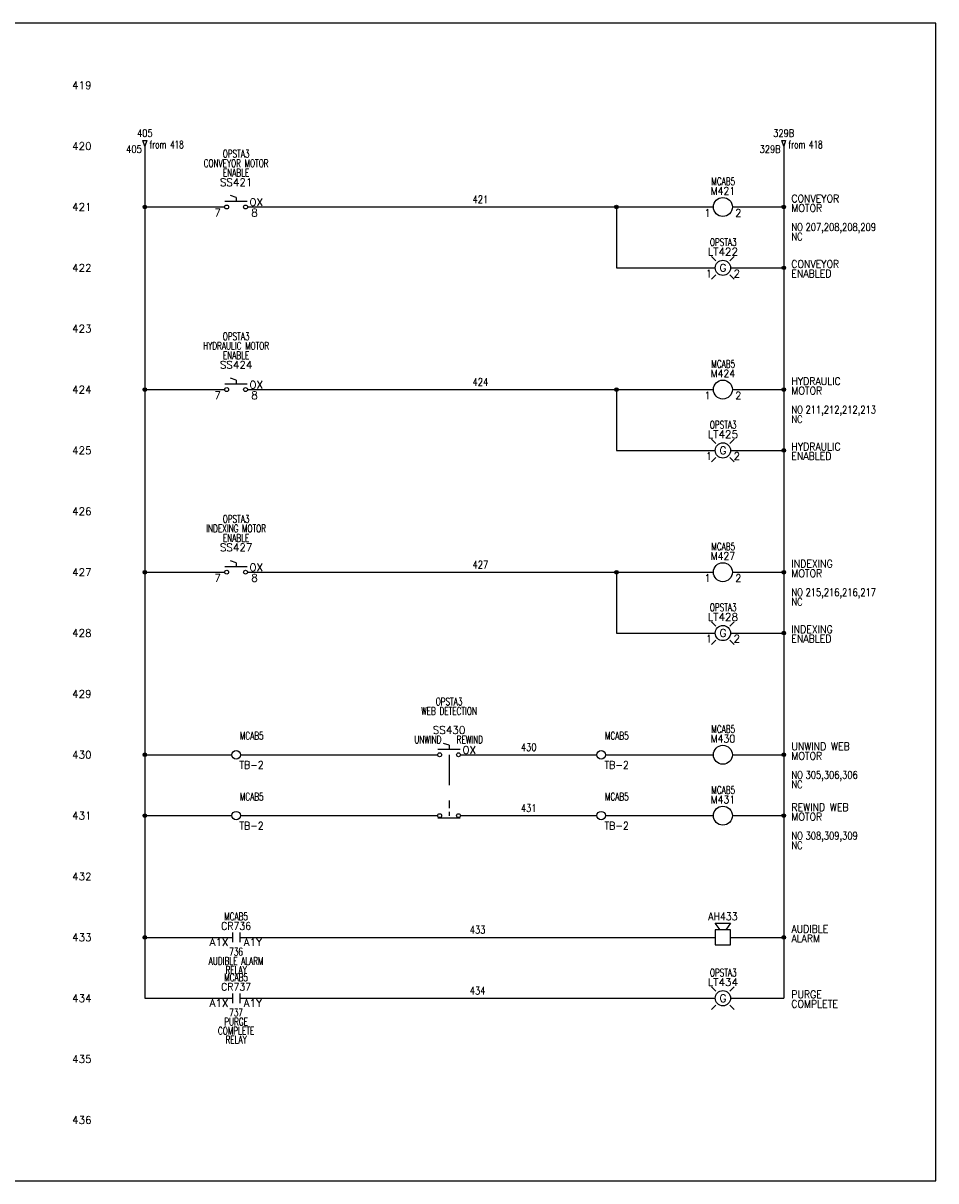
# Model space of a CAD drawing. Header units: inches. Extents: x 0 to 30, y 0 to 19.
# Tile 3 of 3: x 15 to 30, y 0 to 19. Entities that reach past the tile are written whole.
import ezdxf
from ezdxf.enums import TextEntityAlignment as Align

# ---------------------------------------------------------------- set-up
doc = ezdxf.new("R2010")
doc.units = ezdxf.units.IN
doc.header["$MEASUREMENT"] = 0
doc.linetypes.add('DASHED', pattern=[0.75, 0.5, -0.25])
for name, color, linetype in [('BLK_14AWG', 252, 'Continuous'), ('DESC', 1, 'Continuous'), ('DESCCHILD', 7, 'Continuous'), ('LINK', 8, 'DASHED'), ('LOC', 140, 'Continuous'), ('MISC', 30, 'Continuous'), ('POS', 7, 'Continuous'), ('RED_18AWG', 1, 'Continuous'), ('SYMS', 7, 'Continuous'), ('TAGS', 30, 'Continuous'), ('TERMS', 6, 'Continuous'), ('WHT_16AWG', 7, 'Continuous'), ('WIRENO', 3, 'Continuous'), ('WIREREF_DEST', 62, 'Continuous'), ('XREF', 7, 'Continuous'), ('XREFCHILD', 7, 'Continuous')]:
    doc.layers.add(name, color=color, linetype=linetype)
doc.layers.add('Viewports', color=3, linetype='Continuous', plot=False)
doc.styles.add('WD', font='romans.shx')

# ---------------------------------------------------------------- blocks, each defined once
blk = doc.blocks.new('WD_MLRH')
at = {"style": 'WD'}
blk.add_attdef('RUNGFIRST', text='', height=0.125, dxfattribs=at).set_placement((-0.25, 0), align=Align.MIDDLE_RIGHT)
at = {"style": 'WD', "flags": 1}
for tag, p in [('RUNGHORV', (-0.25, -0.127)), ('RUNGDIST', (-0.25, -0.2)), ('RUNGINC', (-0.25, -0.163)), ('WIRE-START', (-0.25, -0.356)), ('WIRE-GSUF', (-0.25, -0.396)), ('WIREMODE', (-0.25, -0.281)), ('RUNGCNT', (-0.25, -0.237)), ('WIREFMT', (-0.25, -0.321)), ('PH3SPACE', (-0.25, -0.437))]:
    blk.add_attdef(tag, text='', height=0.025, dxfattribs=at).set_placement(p, align=Align.RIGHT)
blk = doc.blocks.new('WDDOT')
for radius in [0.03, 0.0187, 0.00929]:
    blk.add_circle((0, 0), radius)
blk = doc.blocks.new('HSS112')
for p, q in [((-0.185, 0.094), (0.18, 0.094)), ((0, 0.156), (-0.094, 0.188)), ((0, 0.156), (0, 0.094))]:
    blk.add_line(p, q)
for centre in [(-0.155, 0), (0.155, 0)]:
    blk.add_circle(centre, 0.0322)
at = {"style": 'WD', "width": 0.7}
for tag, p in [('INST', (0, 0.982)), ('DESC1', (0, 0.656)), ('LOC', (0, 0.812)), ('DESC2', (0, 0.5)), ('XREF', (0, -0.219))]:
    blk.add_attdef(tag, text='', height=0.125, dxfattribs=at).set_placement(p, align=Align.CENTER)
at = {"style": 'WD'}
blk.add_attdef('TAG1', text='', height=0.125, dxfattribs=at).set_placement((0, 0.344), align=Align.CENTER)
at = {"style": 'WD', "width": 0.7}
blk.add_attdef('POS1', text='', height=0.125, dxfattribs=at).set_placement((-0.125, 0.188), align=Align.RIGHT)
at = {"style": 'WD'}
for tag, p, height in [('X2LINK', (0, 0.219), 0.01), ('X8LINK', (0, 0), 0.01), ('STATE', (0.219, 0.016), 0.125)]:
    blk.add_attdef(tag, p, '', height=height, dxfattribs=at)
at = {"style": 'WD', "width": 0.7}
blk.add_attdef('POS2', (0.125, 0.188), '', height=0.125, dxfattribs=at)
at = {"style": 'WD'}
for tag, p, height, flags in [('X4TERM01', (-0.188, 0), 0.0125, 1), ('X1TERM02', (0.188, 0), 0.0125, 1), ('CONTACT', (0.205, 0.136), 0.01, 1), ('FAMILY', (0.205, 0.152), 0.01, 9)]:
    blk.add_attdef(tag, p, '', height=height, dxfattribs=dict(at, flags=flags))
at = {"linetype": 'Continuous', "style": 'WD', "flags": 9}
for tag, p in [('ASSYCODE', (0.25, 0.094)), ('MFG', (0.23, 0.108)), ('CAT', (0.232, 0.121))]:
    blk.add_attdef(tag, text='', height=0.01, dxfattribs=at).set_placement(p, align=Align.CENTER)
at = {"linetype": 'Continuous', "style": 'WD', "flags": 8}
blk.add_attdef('TERM01', text='', height=0.125, dxfattribs=at).set_placement((-0.25, -0.031), align=Align.TOP_RIGHT)
blk.add_attdef('TERM02', text='', height=0.125, dxfattribs=at).set_placement((0.25, -0.031), align=Align.TOP_LEFT)
blk = doc.blocks.new('HA1D2')
blk.add_lwpolyline([(0, 0.094), (0.031, 0.094), (0, 0), (-0.031, 0.094), (0, 0.094)])
at = {"style": 'WD', "width": 0.8, "flags": 8}
blk.add_attdef('WIRENO', text='', height=0.125, dxfattribs=at).set_placement((0, 0.15), align=Align.CENTER)
at = {"style": 'WD', "flags": 1}
for tag, p in [('X8TERM01', (0, 0)), ('SIGCODE', (0.026, 0.066))]:
    blk.add_attdef(tag, p, '', height=0.01, dxfattribs=at)
at = {"style": 'WD', "width": 0.7}
for tag, p in [('XREF', (0.077, -0.037)), ('DESC1', (0.077, -0.206))]:
    blk.add_attdef(tag, p, '', height=0.125, dxfattribs=at)
blk = doc.blocks.new('HMS1')
blk.add_circle((0, 0), 0.156)
at = {"style": 'WD'}
for tag, width, p in [('INST', 0.7, (0.006, 0.528)), ('LOC', 0.7, (0.006, 0.359)), ('TAG1', 0.9, (0, 0.202))]:
    blk.add_attdef(tag, text='', height=0.125, dxfattribs=dict(at, width=width)).set_placement(p, align=Align.CENTER)
for tag, p, width in [('DESC1', (1.126, 0.076), 0.9), ('DESC2', (1.126, -0.081), 0.9), ('DESC3', (1.126, -0.237), 0.9), ('XREFNO', (1.359, -0.393), 0.8), ('XREFNC', (1.359, -0.549), 0.8)]:
    blk.add_attdef(tag, p, '', height=0.125, dxfattribs=dict(at, width=width))
at = {"style": 'WD', "flags": 1}
for tag, p in [('X4TERM01', (-0.156, 0)), ('X1TERM02', (0.156, 0))]:
    blk.add_attdef(tag, p, '', height=0.0125, dxfattribs=at)
at = {"linetype": 'Continuous', "style": 'WD', "flags": 9}
blk.add_attdef('ASSYCODE', text='', height=0.01, dxfattribs=at).set_placement((0, 0.113), align=Align.CENTER)
at = {"style": 'WD', "flags": 9}
blk.add_attdef('FAMILY', text='', height=0.01, dxfattribs=at).set_placement((-0.005, 0.17), align=Align.CENTER)
at = {"linetype": 'Continuous', "style": 'WD', "flags": 1}
for tag, p in [('MFG', (0, 0.14)), ('CAT', (0, 0.159))]:
    blk.add_attdef(tag, text='', height=0.01, dxfattribs=at).set_placement(p, align=Align.MIDDLE)
at = {"linetype": 'Continuous', "style": 'WD'}
blk.add_attdef('TERM01', text='', height=0.125, dxfattribs=at).set_placement((-0.2, -0.035), align=Align.TOP_RIGHT)
blk.add_attdef('TERM02', text='', height=0.125, dxfattribs=at).set_placement((0.2, -0.035), align=Align.TOP_LEFT)
at = {"style": 'WD', "width": 0.8, "flags": 8}
for tag, p in [('NO', (1.126, -0.393)), ('NC', (1.126, -0.549))]:
    blk.add_attdef(tag, p, '', height=0.125, dxfattribs=at)
blk = doc.blocks.new('HSS22')
for p, q in [((0, 0.062), (0, -0.005)), ((-0.185, -0.034), (0.18, -0.034))]:
    blk.add_line(p, q)
for centre in [(-0.155, 0), (0.155, 0)]:
    blk.add_circle(centre, 0.0322)
at = {"style": 'WD', "width": 0.7}
for tag, p in [('INST', (0, 0.738)), ('LOC', (0, 0.568)), ('DESC1', (0, 0.412)), ('DESC2', (0, 0.255)), ('XREF', (0, -0.227))]:
    blk.add_attdef(tag, text='', height=0.125, dxfattribs=at).set_placement(p, align=Align.CENTER)
at = {"style": 'WD'}
blk.add_attdef('TAG2', text='', height=0.125, dxfattribs=at).set_placement((0, 0.099), align=Align.CENTER)
for tag, p, height, flags in [('X4TERM01', (-0.188, 0), 0.0125, 1), ('CONTACT', (0.054, 0.042), 0.01, 9), ('FAMILY', (0.054, 0.058), 0.01, 9), ('X1TERM02', (0.188, 0), 0.0125, 1)]:
    blk.add_attdef(tag, p, '', height=height, dxfattribs=dict(at, flags=flags))
for tag, p in [('X2LINK', (0, 0.125)), ('X8LINK', (0, -0.094))]:
    blk.add_attdef(tag, p, '', height=0.01, dxfattribs=at)
at = {"style": 'WD', "width": 0.8}
blk.add_attdef('STATE', (0.25, 0.016), '', height=0.125, dxfattribs=at)
at = {"linetype": 'Continuous', "style": 'WD', "flags": 8}
blk.add_attdef('TERM01', text='', height=0.125, dxfattribs=at).set_placement((-0.25, -0.031), align=Align.TOP_RIGHT)
blk.add_attdef('TERM02', text='', height=0.125, dxfattribs=at).set_placement((0.25, -0.031), align=Align.TOP_LEFT)
blk = doc.blocks.new('HT0W02')
blk.add_circle((0, 0), 0.0699)
at = {"style": 'WD'}
for tag, p, width in [('INST', (0.062, 0.42), 0.7), ('LOC', (0.062, 0.25), 0.7), ('DESC1', (0.053, -0.385), 0.8)]:
    blk.add_attdef(tag, p, '', height=0.125, dxfattribs=dict(at, width=width))
at = {"linetype": 'Continuous', "style": 'WD', "width": 0.8, "flags": 8}
blk.add_attdef('WIRENO', text='', height=0.125, dxfattribs=at).set_placement((0, 0.094), align=Align.CENTER)
at = {"style": 'WD', "flags": 1}
for tag, p, height in [('X4TERM01', (-0.07, 0), 0.0125), ('X4TERMDESC01', (-0.055, -0.023), 0.025), ('X2TERMDESC01', (-0.006, 0.029), 0.025), ('X2TERM01', (0, 0.07), 0.0125), ('STRIPSEQ', (0, 0), 0.00125), ('X1TERMDESC01', (0.039, -0.003), 0.025), ('X1TERM01', (0.07, 0), 0.0125), ('LINKTERM', (0, -0.002), 0.00125), ('X8TERM01', (0, -0.07), 0.0125), ('X8TERMDESC01', (0, -0.054), 0.025)]:
    blk.add_attdef(tag, p, '', height=height, dxfattribs=at)
at = {"linetype": 'Continuous', "style": 'WD'}
for tag, p, height, width, flags in [('TAGSTRIP', (0.053, -0.229), 0.125, 0.9, 8), ('CAT', (0.213, -0.406), 0.109, 0.8, 1), ('DESC2', (0.053, -0.541), 0.125, 0.8, 8), ('DESC3', (0.053, -0.698), 0.125, 0.8, 8)]:
    blk.add_attdef(tag, p, '', height=height, dxfattribs=dict(at, width=width, flags=flags))
at = {"linetype": 'Continuous', "style": 'WD', "width": 0.8, "flags": 1}
blk.add_attdef('MFG', text='', height=0.109, dxfattribs=at).set_placement((0.088, -0.406), align=Align.RIGHT)
at = {"style": 'WD', "width": 0.7, "flags": 1}
blk.add_attdef('ASSYCODE', (0.062, -0.281), '', height=0.01, dxfattribs=at)
blk = doc.blocks.new('HCR21')
at = {"linetype": 'Continuous'}
for p, q in [((-0.062, 0.08), (-0.062, -0.08)), ((0.062, 0.08), (0.062, -0.08))]:
    blk.add_line(p, q, dxfattribs=at)
at = {"style": 'WD'}
for tag, width, p in [('INST', 0.7, (0, 0.451)), ('LOC', 0.7, (0, 0.281)), ('TAG2', 0.9, (0, 0.125)), ('XREF', 0.7, (0, -0.297)), ('DESC1', 0.7, (0, -0.449)), ('DESC2', 0.7, (0, -0.597)), ('DESC3', 0.7, (0, -0.744))]:
    blk.add_attdef(tag, text='', height=0.125, dxfattribs=dict(at, width=width)).set_placement(p, align=Align.CENTER)
for tag, p, height, flags in [('X4TERM01', (-0.062, 0), 0.0125, 1), ('X1TERM02', (0.062, 0), 0.0125, 1), ('CONTACT', (0.097, 0.036), 0.01, 1), ('FAMILY', (0.097, 0.053), 0.01, 9)]:
    blk.add_attdef(tag, p, '', height=height, dxfattribs=dict(at, flags=flags))
for tag, p in [('X2LINK', (0, 0.125)), ('X8LINK', (0, -0.125))]:
    blk.add_attdef(tag, p, '', height=0.01, dxfattribs=at)
at = {"linetype": 'Continuous', "style": 'WD', "flags": 8}
blk.add_attdef('TERM01', text='', height=0.125, dxfattribs=at).set_placement((-0.125, -0.016), align=Align.TOP_RIGHT)
blk.add_attdef('TERM02', text='', height=0.125, dxfattribs=at).set_placement((0.125, -0.016), align=Align.TOP_LEFT)
blk = doc.blocks.new('WD_WNH')
at = {"linetype": 'Continuous', "style": 'WD', "width": 0.8}
blk.add_attdef('WIRENO', text='', height=0.125, dxfattribs=at).set_placement((0, 0.062), align=Align.CENTER)
at = {"style": 'WD', "flags": 1}
for tag, p in [('W01USER', (0, 0.078)), ('W02USER', (0, 0.07)), ('W03USER', (0, 0.062)), ('W04USER', (0, 0.055)), ('W05USER', (0, 0.047)), ('W06USER', (0, 0.039)), ('W07USER', (0, 0.031)), ('W08USER', (0, 0.023)), ('W09USER', (0, 0.016)), ('W10USER', (0, 0.008))]:
    blk.add_attdef(tag, text='', height=0.005, dxfattribs=at).set_placement(p, align=Align.CENTER)
blk = doc.blocks.new('HLT1G')
for p, q in [((-0.115, 0.115), (-0.186, 0.186)), ((0.115, 0.115), (0.186, 0.186)), ((-0.115, -0.115), (-0.186, -0.186)), ((0.115, -0.115), (0.186, -0.186))]:
    blk.add_line(p, q)
blk.add_circle((0, 0), 0.125)
at = {"style": 'WD', "width": 0.7}
for tag, p in [('INST', (0.006, 0.528)), ('LOC', (0.006, 0.359))]:
    blk.add_attdef(tag, text='', height=0.125, dxfattribs=at).set_placement(p, align=Align.CENTER)
at = {"style": 'WD'}
blk.add_attdef('TAG1', text='', height=0.125, dxfattribs=at).set_placement((0, 0.202), align=Align.CENTER)
blk.add_attdef('COLOR', text='', height=0.125, dxfattribs=at).set_placement((0, 0), align=Align.MIDDLE)
at = {"style": 'WD', "flags": 1}
for tag, p in [('X4TERM01', (-0.125, 0)), ('X1TERM02', (0.125, 0))]:
    blk.add_attdef(tag, p, '', height=0.0125, dxfattribs=at)
at = {"linetype": 'Continuous', "style": 'WD', "flags": 9}
blk.add_attdef('ASSYCODE', text='', height=0.01, dxfattribs=at).set_placement((-0.003, 0.096), align=Align.CENTER)
at = {"style": 'WD', "flags": 9}
blk.add_attdef('FAMILY', text='', height=0.01, dxfattribs=at).set_placement((-0.005, 0.161), align=Align.CENTER)
at = {"linetype": 'Continuous', "style": 'WD', "flags": 1}
for tag, p in [('MFG', (0, 0.121)), ('CAT', (0, 0.14))]:
    blk.add_attdef(tag, text='', height=0.01, dxfattribs=at).set_placement(p, align=Align.MIDDLE)
at = {"style": 'WD'}
for tag, p, width in [('DESC1', (1.125, 0), 0.9), ('WDTAGALT', (1.125, -0.312), 0.7)]:
    blk.add_attdef(tag, p, '', height=0.125, dxfattribs=dict(at, width=width))
at = {"linetype": 'Continuous', "style": 'WD', "flags": 8}
blk.add_attdef('TERM01', text='', height=0.125, dxfattribs=at).set_placement((-0.175, -0.031), align=Align.TOP_RIGHT)
blk.add_attdef('TERM02', text='', height=0.125, dxfattribs=at).set_placement((0.175, -0.031), align=Align.TOP_LEFT)
at = {"style": 'WD', "width": 0.9}
blk.add_attdef('DESC2', text='', height=0.125, dxfattribs=at).set_placement((1.125, -0.031), align=Align.TOP_LEFT)
blk = doc.blocks.new('HAN1H')
for p, q in [((-0.047, 0.125), (-0.125, 0.234)), ((-0.125, 0.234), (0.125, 0.234)), ((0.125, 0.234), (0.047, 0.125)), ((0.125, 0.125), (-0.125, 0.125)), ((-0.125, 0.125), (-0.125, -0.125)), ((0.125, -0.125), (0.125, 0.125)), ((-0.125, -0.125), (0.125, -0.125))]:
    blk.add_line(p, q)
at = {"style": 'WD'}
for tag, width, p in [('INST', 0.7, (0.006, 0.606)), ('TAG1', 0.9, (0, 0.281)), ('LOC', 0.7, (0.006, 0.437))]:
    blk.add_attdef(tag, text='', height=0.125, dxfattribs=dict(at, width=width)).set_placement(p, align=Align.CENTER)
at = {"style": 'WD', "width": 0.9}
for tag, p in [('DESC1', (1.126, 0.076)), ('DESC2', (1.126, -0.081))]:
    blk.add_attdef(tag, p, '', height=0.125, dxfattribs=at)
at = {"style": 'WD', "flags": 1}
for tag, p in [('X4TERM01', (-0.125, 0)), ('X1TERM02', (0.125, 0))]:
    blk.add_attdef(tag, p, '', height=0.0125, dxfattribs=at)
at = {"linetype": 'Continuous', "style": 'WD', "flags": 9}
blk.add_attdef('ASSYCODE', text='', height=0.01, dxfattribs=at).set_placement((0, 0.109), align=Align.CENTER)
at = {"style": 'WD', "flags": 9}
blk.add_attdef('FAMILY', text='', height=0.01, dxfattribs=at).set_placement((-0.005, 0.17), align=Align.CENTER)
at = {"linetype": 'Continuous', "style": 'WD', "flags": 1}
for tag, p in [('MFG', (0, 0.14)), ('CAT', (0, 0.159))]:
    blk.add_attdef(tag, text='', height=0.01, dxfattribs=at).set_placement(p, align=Align.MIDDLE)
at = {"linetype": 'Continuous', "style": 'WD'}
blk.add_attdef('TERM01', text='', height=0.125, dxfattribs=at).set_placement((-0.169, -0.035), align=Align.TOP_RIGHT)
blk.add_attdef('TERM02', text='', height=0.125, dxfattribs=at).set_placement((0.169, -0.035), align=Align.TOP_LEFT)
blk = doc.blocks.new('WD_WNV')
at = {"linetype": 'Continuous', "style": 'WD', "width": 0.8}
blk.add_attdef('WIRENO', text='', height=0.125, dxfattribs=at).set_placement((-0.05, 0), align=Align.MIDDLE_RIGHT)
at = {"style": 'WD', "flags": 1}
for tag, p in [('W01USER', (-0.062, 0.094)), ('W02USER', (-0.062, 0.086)), ('W03USER', (-0.062, 0.078)), ('W04USER', (-0.062, 0.07)), ('W05USER', (-0.062, 0.062)), ('W06USER', (-0.062, 0.055)), ('W07USER', (-0.062, 0.047)), ('W08USER', (-0.062, 0.039)), ('W09USER', (-0.062, 0.031)), ('W10USER', (-0.062, 0.023))]:
    blk.add_attdef(tag, text='', height=0.005, dxfattribs=at).set_placement(p, align=Align.CENTER)

msp = doc.modelspace()

# ---------------------------------------------------------------- linework, layer by layer
at = {"layer": 'BLK_14AWG'}
for p, q in [((17, 17), (17, 3)), ((17, 16), (18.312, 16)), ((17, 13), (18.312, 13)), ((17, 10), (18.312, 10)), ((17, 7), (18.43, 7)), ((17, 6), (18.43, 6)), ((17, 4), (18.438, 4)), ((17, 3), (18.438, 3))]:
    msp.add_line(p, q, dxfattribs=at)
at = {"layer": 'LINK'}
msp.add_lwpolyline([(22, 7), (22, 6.125)], dxfattribs=at)
at = {"layer": 'RED_18AWG'}
for p, q in [((18.687, 16), (26.344, 16)), ((24.75, 16), (24.75, 15)), ((24.75, 15), (26.375, 15)), ((26.625, 15), (27.5, 15)), ((18.687, 13), (26.344, 13)), ((24.75, 13), (24.75, 12)), ((24.75, 12), (26.375, 12)), ((18.687, 10), (26.344, 10)), ((24.75, 10), (24.75, 9)), ((24.75, 9), (26.375, 9)), ((18.57, 7), (21.812, 7)), ((22.188, 7), (24.43, 7)), ((24.57, 7), (26.344, 7)), ((18.57, 6), (21.812, 6)), ((22.188, 6), (24.43, 6)), ((24.57, 6), (26.344, 6)), ((18.562, 4), (26.375, 4)), ((18.562, 3), (26.375, 3))]:
    msp.add_line(p, q, dxfattribs=at)
at = {"layer": 'Viewports'}
msp.add_lwpolyline([(0, 0), (30, 0), (30, 19.02), (0, 19.02)], close=True, dxfattribs=at)
at = {"layer": 'WHT_16AWG'}
for p, q in [((27.5, 17), (27.5, 3)), ((26.656, 16), (27.5, 16)), ((26.656, 13), (27.5, 13)), ((26.625, 12), (27.5, 12)), ((26.656, 10), (27.5, 10)), ((26.625, 9), (27.5, 9)), ((26.656, 7), (27.5, 7)), ((26.656, 6), (27.5, 6)), ((26.625, 4), (27.5, 4)), ((26.625, 3), (27.5, 3))]:
    msp.add_line(p, q, dxfattribs=at)

# ---------------------------------------------------------------- block references
at = {"layer": 'SYMS'}
ref = msp.add_blockref('WD_MLRH', (16.375, 18), dxfattribs=at)
ref.add_attrib('RUNGFIRST', '419', dxfattribs={"layer": 'MISC', "height": 0.125, "style": 'WD'}).set_placement((16.125, 18), align=Align.MIDDLE_RIGHT)
ref = msp.add_blockref('HA1D2', (17, 17), dxfattribs=at)
ref.add_attrib('WIRENO', '405', dxfattribs={"layer": 'WIREREF_DEST', "height": 0.125, "style": 'WD', "width": 0.8, "flags": 8}).set_placement((17, 17.15), align=Align.CENTER)
ref.add_attrib('XREF', 'from 418', (17.077, 16.963), dxfattribs={"layer": 'XREF', "height": 0.125, "style": 'WD', "width": 0.7})
ref = msp.add_blockref('HA1D2', (27.5, 17), dxfattribs=at)
ref.add_attrib('WIRENO', '329B', dxfattribs={"layer": 'WIREREF_DEST', "height": 0.125, "style": 'WD', "width": 0.8, "flags": 8}).set_placement((27.5, 17.15), align=Align.CENTER)
ref.add_attrib('XREF', 'from 418', (27.577, 16.963), dxfattribs={"layer": 'XREF', "height": 0.125, "style": 'WD', "width": 0.7})
ref = msp.add_blockref('HSS112', (18.5, 16), dxfattribs=at)
ref.add_attrib('TERM01', '7', dxfattribs={"layer": 'TERMS', "linetype": 'Continuous', "height": 0.125, "style": 'WD', "flags": 8}).set_placement((18.25, 15.969), align=Align.TOP_RIGHT)
ref.add_attrib('TERM02', '8', dxfattribs={"layer": 'TERMS', "linetype": 'Continuous', "height": 0.125, "style": 'WD', "flags": 8}).set_placement((18.75, 15.969), align=Align.TOP_LEFT)
ref.add_attrib('LOC', 'OPSTA3', dxfattribs={"layer": 'LOC', "height": 0.125, "style": 'WD', "width": 0.7}).set_placement((18.5, 16.812), align=Align.CENTER)
ref.add_attrib('STATE', 'OX', (18.718, 16.016), dxfattribs={"layer": 'MISC', "height": 0.125, "style": 'WD'})
ref.add_attrib('DESC2', 'ENABLE', dxfattribs={"layer": 'DESC', "height": 0.125, "style": 'WD', "width": 0.7}).set_placement((18.5, 16.5), align=Align.CENTER)
ref.add_attrib('DESC1', 'CONVEYOR MOTOR', dxfattribs={"layer": 'DESC', "height": 0.125, "style": 'WD', "width": 0.7}).set_placement((18.5, 16.656), align=Align.CENTER)
ref.add_attrib('TAG1', 'SS421', dxfattribs={"layer": 'TAGS', "height": 0.125, "style": 'WD'}).set_placement((18.5, 16.344), align=Align.CENTER)
ref = msp.add_blockref('HMS1', (26.5, 16), dxfattribs=at)
ref.add_attrib('LOC', 'MCAB5', dxfattribs={"layer": 'LOC', "height": 0.125, "style": 'WD', "width": 0.7}).set_placement((26.506, 16.359), align=Align.CENTER)
ref.add_attrib('NC', 'NC', (27.626, 15.451), dxfattribs={"layer": 'MISC', "height": 0.125, "style": 'WD', "width": 0.8, "flags": 8})
ref.add_attrib('NO', 'NO', (27.626, 15.607), dxfattribs={"layer": 'MISC', "height": 0.125, "style": 'WD', "width": 0.8, "flags": 8})
ref.add_attrib('TERM02', '2', dxfattribs={"layer": 'TERMS', "linetype": 'Continuous', "height": 0.125, "style": 'WD'}).set_placement((26.7, 15.965), align=Align.TOP_LEFT)
ref.add_attrib('TERM01', '1', dxfattribs={"layer": 'TERMS', "linetype": 'Continuous', "height": 0.125, "style": 'WD'}).set_placement((26.3, 15.965), align=Align.TOP_RIGHT)
ref.add_attrib('XREFNO', '207,208,208,209', (27.859, 15.607), dxfattribs={"layer": 'XREF', "height": 0.125, "style": 'WD', "width": 0.8})
ref.add_attrib('DESC2', 'MOTOR', (27.626, 15.919), dxfattribs={"layer": 'DESC', "height": 0.125, "style": 'WD', "width": 0.9})
ref.add_attrib('DESC1', 'CONVEYOR', (27.626, 16.076), dxfattribs={"layer": 'DESC', "height": 0.125, "style": 'WD', "width": 0.9})
ref.add_attrib('TAG1', 'M421', dxfattribs={"layer": 'TAGS', "height": 0.125, "style": 'WD', "width": 0.9}).set_placement((26.5, 16.202), align=Align.CENTER)
for name, p in [('WDDOT', (17, 16)), ('WDDOT', (24.75, 16)), ('WDDOT', (27.5, 16)), ('WDDOT', (27.5, 15)), ('WDDOT', (17, 13)), ('WDDOT', (24.75, 13)), ('WDDOT', (27.5, 13)), ('WDDOT', (27.5, 12)), ('WDDOT', (17, 10)), ('WDDOT', (24.75, 10)), ('WDDOT', (27.5, 10)), ('WDDOT', (27.5, 9)), ('WDDOT', (17, 7)), ('WDDOT', (27.5, 7)), ('WDDOT', (17, 6)), ('HSS22', (22, 6)), ('WDDOT', (27.5, 6)), ('WDDOT', (17, 4)), ('WDDOT', (27.5, 4))]:
    msp.add_blockref(name, p, dxfattribs=at)
ref = msp.add_blockref('HLT1G', (26.5, 15), dxfattribs=at)
ref.add_attrib('LOC', 'OPSTA3', dxfattribs={"layer": 'LOC', "height": 0.125, "style": 'WD', "width": 0.7}).set_placement((26.506, 15.359), align=Align.CENTER)
ref.add_attrib('DESC2', 'ENABLED', dxfattribs={"layer": 'DESC', "height": 0.125, "style": 'WD', "width": 0.9}).set_placement((27.625, 14.969), align=Align.TOP_LEFT)
ref.add_attrib('DESC1', 'CONVEYOR', (27.625, 15), dxfattribs={"layer": 'DESC', "height": 0.125, "style": 'WD', "width": 0.9})
ref.add_attrib('TERM02', '2', dxfattribs={"layer": 'TERMS', "linetype": 'Continuous', "height": 0.125, "style": 'WD', "flags": 8}).set_placement((26.675, 14.969), align=Align.TOP_LEFT)
ref.add_attrib('TERM01', '1', dxfattribs={"layer": 'TERMS', "linetype": 'Continuous', "height": 0.125, "style": 'WD', "flags": 8}).set_placement((26.325, 14.969), align=Align.TOP_RIGHT)
ref.add_attrib('TAG1', 'LT422', dxfattribs={"layer": 'TAGS', "height": 0.125, "style": 'WD'}).set_placement((26.5, 15.202), align=Align.CENTER)
ref.add_attrib('COLOR', 'G', dxfattribs={"layer": 'MISC', "height": 0.125, "style": 'WD'}).set_placement((26.5, 15), align=Align.MIDDLE)
ref = msp.add_blockref('HSS112', (18.5, 13), dxfattribs=at)
ref.add_attrib('TERM01', '7', dxfattribs={"layer": 'TERMS', "linetype": 'Continuous', "height": 0.125, "style": 'WD', "flags": 8}).set_placement((18.25, 12.969), align=Align.TOP_RIGHT)
ref.add_attrib('TERM02', '8', dxfattribs={"layer": 'TERMS', "linetype": 'Continuous', "height": 0.125, "style": 'WD', "flags": 8}).set_placement((18.75, 12.969), align=Align.TOP_LEFT)
ref.add_attrib('LOC', 'OPSTA3', dxfattribs={"layer": 'LOC', "height": 0.125, "style": 'WD', "width": 0.7}).set_placement((18.5, 13.812), align=Align.CENTER)
ref.add_attrib('STATE', 'OX', (18.718, 13.016), dxfattribs={"layer": 'MISC', "height": 0.125, "style": 'WD'})
ref.add_attrib('DESC2', 'ENABLE', dxfattribs={"layer": 'DESC', "height": 0.125, "style": 'WD', "width": 0.7}).set_placement((18.5, 13.5), align=Align.CENTER)
ref.add_attrib('DESC1', 'HYDRAULIC MOTOR', dxfattribs={"layer": 'DESC', "height": 0.125, "style": 'WD', "width": 0.7}).set_placement((18.5, 13.656), align=Align.CENTER)
ref.add_attrib('TAG1', 'SS424', dxfattribs={"layer": 'TAGS', "height": 0.125, "style": 'WD'}).set_placement((18.5, 13.344), align=Align.CENTER)
ref = msp.add_blockref('HMS1', (26.5, 13), dxfattribs=at)
ref.add_attrib('LOC', 'MCAB5', dxfattribs={"layer": 'LOC', "height": 0.125, "style": 'WD', "width": 0.7}).set_placement((26.506, 13.359), align=Align.CENTER)
ref.add_attrib('NC', 'NC', (27.626, 12.451), dxfattribs={"layer": 'MISC', "height": 0.125, "style": 'WD', "width": 0.8, "flags": 8})
ref.add_attrib('NO', 'NO', (27.626, 12.607), dxfattribs={"layer": 'MISC', "height": 0.125, "style": 'WD', "width": 0.8, "flags": 8})
ref.add_attrib('TERM02', '2', dxfattribs={"layer": 'TERMS', "linetype": 'Continuous', "height": 0.125, "style": 'WD'}).set_placement((26.7, 12.965), align=Align.TOP_LEFT)
ref.add_attrib('TERM01', '1', dxfattribs={"layer": 'TERMS', "linetype": 'Continuous', "height": 0.125, "style": 'WD'}).set_placement((26.3, 12.965), align=Align.TOP_RIGHT)
ref.add_attrib('XREFNO', '211,212,212,213', (27.859, 12.607), dxfattribs={"layer": 'XREF', "height": 0.125, "style": 'WD', "width": 0.8})
ref.add_attrib('DESC2', 'MOTOR', (27.626, 12.919), dxfattribs={"layer": 'DESC', "height": 0.125, "style": 'WD', "width": 0.9})
ref.add_attrib('DESC1', 'HYDRAULIC', (27.626, 13.076), dxfattribs={"layer": 'DESC', "height": 0.125, "style": 'WD', "width": 0.9})
ref.add_attrib('TAG1', 'M424', dxfattribs={"layer": 'TAGS', "height": 0.125, "style": 'WD', "width": 0.9}).set_placement((26.5, 13.202), align=Align.CENTER)
ref = msp.add_blockref('HLT1G', (26.5, 12), dxfattribs=at)
ref.add_attrib('LOC', 'OPSTA3', dxfattribs={"layer": 'LOC', "height": 0.125, "style": 'WD', "width": 0.7}).set_placement((26.505, 12.359), align=Align.CENTER)
ref.add_attrib('DESC2', 'ENABLED', dxfattribs={"layer": 'DESC', "height": 0.125, "style": 'WD', "width": 0.9}).set_placement((27.625, 11.969), align=Align.TOP_LEFT)
ref.add_attrib('DESC1', 'HYDRAULIC', (27.625, 12), dxfattribs={"layer": 'DESC', "height": 0.125, "style": 'WD', "width": 0.9})
ref.add_attrib('TERM02', '2', dxfattribs={"layer": 'TERMS', "linetype": 'Continuous', "height": 0.125, "style": 'WD', "flags": 8}).set_placement((26.674, 11.969), align=Align.TOP_LEFT)
ref.add_attrib('TERM01', '1', dxfattribs={"layer": 'TERMS', "linetype": 'Continuous', "height": 0.125, "style": 'WD', "flags": 8}).set_placement((26.325, 11.969), align=Align.TOP_RIGHT)
ref.add_attrib('TAG1', 'LT425', dxfattribs={"layer": 'TAGS', "height": 0.125, "style": 'WD'}).set_placement((26.5, 12.202), align=Align.CENTER)
ref.add_attrib('COLOR', 'G', dxfattribs={"layer": 'MISC', "height": 0.125, "style": 'WD'}).set_placement((26.5, 12), align=Align.MIDDLE)
ref = msp.add_blockref('HSS112', (18.5, 10), dxfattribs=at)
ref.add_attrib('TERM01', '7', dxfattribs={"layer": 'TERMS', "linetype": 'Continuous', "height": 0.125, "style": 'WD', "flags": 8}).set_placement((18.25, 9.969), align=Align.TOP_RIGHT)
ref.add_attrib('TERM02', '8', dxfattribs={"layer": 'TERMS', "linetype": 'Continuous', "height": 0.125, "style": 'WD', "flags": 8}).set_placement((18.75, 9.969), align=Align.TOP_LEFT)
ref.add_attrib('LOC', 'OPSTA3', dxfattribs={"layer": 'LOC', "height": 0.125, "style": 'WD', "width": 0.7}).set_placement((18.5, 10.812), align=Align.CENTER)
ref.add_attrib('STATE', 'OX', (18.718, 10.016), dxfattribs={"layer": 'MISC', "height": 0.125, "style": 'WD'})
ref.add_attrib('DESC2', 'ENABLE', dxfattribs={"layer": 'DESC', "height": 0.125, "style": 'WD', "width": 0.7}).set_placement((18.5, 10.5), align=Align.CENTER)
ref.add_attrib('DESC1', 'INDEXING MOTOR', dxfattribs={"layer": 'DESC', "height": 0.125, "style": 'WD', "width": 0.7}).set_placement((18.5, 10.656), align=Align.CENTER)
ref.add_attrib('TAG1', 'SS427', dxfattribs={"layer": 'TAGS', "height": 0.125, "style": 'WD'}).set_placement((18.5, 10.344), align=Align.CENTER)
ref = msp.add_blockref('HMS1', (26.5, 10), dxfattribs=at)
ref.add_attrib('LOC', 'MCAB5', dxfattribs={"layer": 'LOC', "height": 0.125, "style": 'WD', "width": 0.7}).set_placement((26.506, 10.359), align=Align.CENTER)
ref.add_attrib('NC', 'NC', (27.626, 9.451), dxfattribs={"layer": 'MISC', "height": 0.125, "style": 'WD', "width": 0.8, "flags": 8})
ref.add_attrib('NO', 'NO', (27.626, 9.607), dxfattribs={"layer": 'MISC', "height": 0.125, "style": 'WD', "width": 0.8, "flags": 8})
ref.add_attrib('TERM02', '2', dxfattribs={"layer": 'TERMS', "linetype": 'Continuous', "height": 0.125, "style": 'WD'}).set_placement((26.7, 9.965), align=Align.TOP_LEFT)
ref.add_attrib('TERM01', '1', dxfattribs={"layer": 'TERMS', "linetype": 'Continuous', "height": 0.125, "style": 'WD'}).set_placement((26.3, 9.965), align=Align.TOP_RIGHT)
ref.add_attrib('XREFNO', '215,216,216,217', (27.859, 9.607), dxfattribs={"layer": 'XREF', "height": 0.125, "style": 'WD', "width": 0.8})
ref.add_attrib('DESC2', 'MOTOR', (27.626, 9.919), dxfattribs={"layer": 'DESC', "height": 0.125, "style": 'WD', "width": 0.9})
ref.add_attrib('DESC1', 'INDEXING', (27.626, 10.076), dxfattribs={"layer": 'DESC', "height": 0.125, "style": 'WD', "width": 0.9})
ref.add_attrib('TAG1', 'M427', dxfattribs={"layer": 'TAGS', "height": 0.125, "style": 'WD', "width": 0.9}).set_placement((26.5, 10.202), align=Align.CENTER)
ref = msp.add_blockref('HLT1G', (26.5, 9), dxfattribs=at)
ref.add_attrib('LOC', 'OPSTA3', dxfattribs={"layer": 'LOC', "height": 0.125, "style": 'WD', "width": 0.7}).set_placement((26.505, 9.359), align=Align.CENTER)
ref.add_attrib('DESC2', 'ENABLED', dxfattribs={"layer": 'DESC', "height": 0.125, "style": 'WD', "width": 0.9}).set_placement((27.625, 8.969), align=Align.TOP_LEFT)
ref.add_attrib('DESC1', 'INDEXING', (27.625, 9), dxfattribs={"layer": 'DESC', "height": 0.125, "style": 'WD', "width": 0.9})
ref.add_attrib('TERM02', '2', dxfattribs={"layer": 'TERMS', "linetype": 'Continuous', "height": 0.125, "style": 'WD', "flags": 8}).set_placement((26.674, 8.969), align=Align.TOP_LEFT)
ref.add_attrib('TERM01', '1', dxfattribs={"layer": 'TERMS', "linetype": 'Continuous', "height": 0.125, "style": 'WD', "flags": 8}).set_placement((26.325, 8.969), align=Align.TOP_RIGHT)
ref.add_attrib('TAG1', 'LT428', dxfattribs={"layer": 'TAGS', "height": 0.125, "style": 'WD'}).set_placement((26.5, 9.202), align=Align.CENTER)
ref.add_attrib('COLOR', 'G', dxfattribs={"layer": 'MISC', "height": 0.125, "style": 'WD'}).set_placement((26.5, 9), align=Align.MIDDLE)
ref = msp.add_blockref('HSS112', (22, 7), dxfattribs=at)
ref.add_attrib('LOC', 'OPSTA3', dxfattribs={"layer": 'LOC', "height": 0.125, "style": 'WD', "width": 0.7}).set_placement((22, 7.812), align=Align.CENTER)
ref.add_attrib('STATE', 'OX', (22.219, 7.016), dxfattribs={"layer": 'MISC', "height": 0.125, "style": 'WD'})
ref.add_attrib('POS2', 'REWIND', (22.125, 7.188), dxfattribs={"layer": 'POS', "height": 0.125, "style": 'WD', "width": 0.7})
ref.add_attrib('POS1', 'UNWIND', dxfattribs={"layer": 'POS', "height": 0.125, "style": 'WD', "width": 0.7}).set_placement((21.875, 7.188), align=Align.RIGHT)
ref.add_attrib('DESC1', 'WEB DETECTION', dxfattribs={"layer": 'DESC', "height": 0.125, "style": 'WD', "width": 0.7}).set_placement((22, 7.656), align=Align.CENTER)
ref.add_attrib('TAG1', 'SS430', dxfattribs={"layer": 'TAGS', "height": 0.125, "style": 'WD'}).set_placement((22, 7.344), align=Align.CENTER)
ref = msp.add_blockref('HMS1', (26.5, 7), dxfattribs=at)
ref.add_attrib('LOC', 'MCAB5', dxfattribs={"layer": 'LOC', "height": 0.125, "style": 'WD', "width": 0.7}).set_placement((26.506, 7.359), align=Align.CENTER)
ref.add_attrib('NC', 'NC', (27.626, 6.451), dxfattribs={"layer": 'MISC', "height": 0.125, "style": 'WD', "width": 0.8, "flags": 8})
ref.add_attrib('NO', 'NO', (27.626, 6.607), dxfattribs={"layer": 'MISC', "height": 0.125, "style": 'WD', "width": 0.8, "flags": 8})
ref.add_attrib('XREFNO', '305,306,306', (27.859, 6.607), dxfattribs={"layer": 'XREF', "height": 0.125, "style": 'WD', "width": 0.8})
ref.add_attrib('DESC2', 'MOTOR', (27.626, 6.919), dxfattribs={"layer": 'DESC', "height": 0.125, "style": 'WD', "width": 0.9})
ref.add_attrib('DESC1', 'UNWIND WEB', (27.626, 7.076), dxfattribs={"layer": 'DESC', "height": 0.125, "style": 'WD', "width": 0.9})
ref.add_attrib('TAG1', 'M430', dxfattribs={"layer": 'TAGS', "height": 0.125, "style": 'WD', "width": 0.9}).set_placement((26.5, 7.202), align=Align.CENTER)
ref = msp.add_blockref('HT0W02', (18.5, 7), dxfattribs=at)
ref.add_attrib('LOC', 'MCAB5', (18.562, 7.25), dxfattribs={"layer": 'LOC', "height": 0.125, "style": 'WD', "width": 0.7})
ref.add_attrib('TAGSTRIP', 'TB-2', (18.553, 6.771), dxfattribs={"layer": 'TAGS', "linetype": 'Continuous', "height": 0.125, "style": 'WD', "width": 0.9, "flags": 8})
ref = msp.add_blockref('HT0W02', (24.5, 7), dxfattribs=at)
ref.add_attrib('LOC', 'MCAB5', (24.562, 7.25), dxfattribs={"layer": 'LOC', "height": 0.125, "style": 'WD', "width": 0.7})
ref.add_attrib('TAGSTRIP', 'TB-2', (24.553, 6.771), dxfattribs={"layer": 'TAGS', "linetype": 'Continuous', "height": 0.125, "style": 'WD', "width": 0.9, "flags": 8})
ref = msp.add_blockref('HMS1', (26.5, 6), dxfattribs=at)
ref.add_attrib('LOC', 'MCAB5', dxfattribs={"layer": 'LOC', "height": 0.125, "style": 'WD', "width": 0.7}).set_placement((26.506, 6.359), align=Align.CENTER)
ref.add_attrib('NC', 'NC', (27.626, 5.451), dxfattribs={"layer": 'MISC', "height": 0.125, "style": 'WD', "width": 0.8, "flags": 8})
ref.add_attrib('NO', 'NO', (27.626, 5.607), dxfattribs={"layer": 'MISC', "height": 0.125, "style": 'WD', "width": 0.8, "flags": 8})
ref.add_attrib('XREFNO', '308,309,309', (27.859, 5.607), dxfattribs={"layer": 'XREF', "height": 0.125, "style": 'WD', "width": 0.8})
ref.add_attrib('DESC2', 'MOTOR', (27.626, 5.919), dxfattribs={"layer": 'DESC', "height": 0.125, "style": 'WD', "width": 0.9})
ref.add_attrib('DESC1', 'REWIND WEB', (27.626, 6.076), dxfattribs={"layer": 'DESC', "height": 0.125, "style": 'WD', "width": 0.9})
ref.add_attrib('TAG1', 'M431', dxfattribs={"layer": 'TAGS', "height": 0.125, "style": 'WD', "width": 0.9}).set_placement((26.5, 6.202), align=Align.CENTER)
ref = msp.add_blockref('HT0W02', (18.5, 6), dxfattribs=at)
ref.add_attrib('LOC', 'MCAB5', (18.562, 6.25), dxfattribs={"layer": 'LOC', "height": 0.125, "style": 'WD', "width": 0.7})
ref.add_attrib('TAGSTRIP', 'TB-2', (18.553, 5.771), dxfattribs={"layer": 'TAGS', "linetype": 'Continuous', "height": 0.125, "style": 'WD', "width": 0.9, "flags": 8})
ref = msp.add_blockref('HT0W02', (24.5, 6), dxfattribs=at)
ref.add_attrib('LOC', 'MCAB5', (24.562, 6.25), dxfattribs={"layer": 'LOC', "height": 0.125, "style": 'WD', "width": 0.7})
ref.add_attrib('TAGSTRIP', 'TB-2', (24.553, 5.771), dxfattribs={"layer": 'TAGS', "linetype": 'Continuous', "height": 0.125, "style": 'WD', "width": 0.9, "flags": 8})
ref = msp.add_blockref('HCR21', (18.5, 4), dxfattribs=at)
ref.add_attrib('LOC', 'MCAB5', dxfattribs={"layer": 'LOC', "height": 0.125, "style": 'WD', "width": 0.7}).set_placement((18.5, 4.281), align=Align.CENTER)
ref.add_attrib('TERM02', 'A1Y', dxfattribs={"layer": 'TERMS', "linetype": 'Continuous', "height": 0.125, "style": 'WD', "flags": 8}).set_placement((18.625, 3.984), align=Align.TOP_LEFT)
ref.add_attrib('TERM01', 'A1X', dxfattribs={"layer": 'TERMS', "linetype": 'Continuous', "height": 0.125, "style": 'WD', "flags": 8}).set_placement((18.375, 3.984), align=Align.TOP_RIGHT)
ref.add_attrib('XREF', '736', dxfattribs={"layer": 'XREFCHILD', "height": 0.125, "style": 'WD', "width": 0.7}).set_placement((18.5, 3.703), align=Align.CENTER)
ref.add_attrib('DESC2', 'RELAY', dxfattribs={"layer": 'DESCCHILD', "height": 0.125, "style": 'WD', "width": 0.7}).set_placement((18.5, 3.403), align=Align.CENTER)
ref.add_attrib('DESC1', 'AUDIBLE ALARM', dxfattribs={"layer": 'DESCCHILD', "height": 0.125, "style": 'WD', "width": 0.7}).set_placement((18.5, 3.551), align=Align.CENTER)
ref.add_attrib('TAG2', 'CR736', dxfattribs={"layer": 'TAGS', "height": 0.125, "style": 'WD', "width": 0.9}).set_placement((18.5, 4.125), align=Align.CENTER)
ref = msp.add_blockref('HAN1H', (26.5, 4), dxfattribs=at)
ref.add_attrib('DESC2', 'ALARM', (27.626, 3.919), dxfattribs={"layer": 'DESC', "height": 0.125, "style": 'WD', "width": 0.9})
ref.add_attrib('DESC1', 'AUDIBLE', (27.626, 4.076), dxfattribs={"layer": 'DESC', "height": 0.125, "style": 'WD', "width": 0.9})
ref.add_attrib('TAG1', 'AH433', dxfattribs={"layer": 'TAGS', "height": 0.125, "style": 'WD', "width": 0.9}).set_placement((26.5, 4.281), align=Align.CENTER)
ref = msp.add_blockref('HLT1G', (26.5, 3), dxfattribs=at)
ref.add_attrib('LOC', 'OPSTA3', dxfattribs={"layer": 'LOC', "height": 0.125, "style": 'WD', "width": 0.7}).set_placement((26.506, 3.359), align=Align.CENTER)
ref.add_attrib('DESC2', 'COMPLETE', dxfattribs={"layer": 'DESC', "height": 0.125, "style": 'WD', "width": 0.9}).set_placement((27.625, 2.969), align=Align.TOP_LEFT)
ref.add_attrib('DESC1', 'PURGE', (27.625, 3), dxfattribs={"layer": 'DESC', "height": 0.125, "style": 'WD', "width": 0.9})
ref.add_attrib('TAG1', 'LT434', dxfattribs={"layer": 'TAGS', "height": 0.125, "style": 'WD'}).set_placement((26.5, 3.202), align=Align.CENTER)
ref.add_attrib('COLOR', 'G', dxfattribs={"layer": 'MISC', "height": 0.125, "style": 'WD'}).set_placement((26.5, 3), align=Align.MIDDLE)
ref = msp.add_blockref('HCR21', (18.5, 3), dxfattribs=at)
ref.add_attrib('DESC3', 'RELAY', dxfattribs={"layer": 'DESCCHILD', "height": 0.125, "style": 'WD', "width": 0.7}).set_placement((18.5, 2.256), align=Align.CENTER)
ref.add_attrib('LOC', 'MCAB5', dxfattribs={"layer": 'LOC', "height": 0.125, "style": 'WD', "width": 0.7}).set_placement((18.5, 3.281), align=Align.CENTER)
ref.add_attrib('TERM02', 'A1Y', dxfattribs={"layer": 'TERMS', "linetype": 'Continuous', "height": 0.125, "style": 'WD', "flags": 8}).set_placement((18.625, 2.984), align=Align.TOP_LEFT)
ref.add_attrib('TERM01', 'A1X', dxfattribs={"layer": 'TERMS', "linetype": 'Continuous', "height": 0.125, "style": 'WD', "flags": 8}).set_placement((18.375, 2.984), align=Align.TOP_RIGHT)
ref.add_attrib('XREF', '737', dxfattribs={"layer": 'XREFCHILD', "height": 0.125, "style": 'WD', "width": 0.7}).set_placement((18.5, 2.703), align=Align.CENTER)
ref.add_attrib('DESC2', 'COMPLETE', dxfattribs={"layer": 'DESCCHILD', "height": 0.125, "style": 'WD', "width": 0.7}).set_placement((18.5, 2.403), align=Align.CENTER)
ref.add_attrib('DESC1', 'PURGE', dxfattribs={"layer": 'DESCCHILD', "height": 0.125, "style": 'WD', "width": 0.7}).set_placement((18.5, 2.551), align=Align.CENTER)
ref.add_attrib('TAG2', 'CR737', dxfattribs={"layer": 'TAGS', "height": 0.125, "style": 'WD', "width": 0.9}).set_placement((18.5, 3.125), align=Align.CENTER)
at = {"layer": 'WIRENO'}
ref = msp.add_blockref('WD_WNV', (17, 16.95), dxfattribs=at)
ref.add_attrib('WIRENO', '405', dxfattribs={"linetype": 'Continuous', "height": 0.125, "style": 'WD', "width": 0.8}).set_placement((16.95, 16.95), align=Align.MIDDLE_RIGHT)
ref = msp.add_blockref('WD_WNV', (27.5, 16.95), dxfattribs=at)
ref.add_attrib('WIRENO', '329B', dxfattribs={"linetype": 'Continuous', "height": 0.125, "style": 'WD', "width": 0.8}).set_placement((27.45, 16.95), align=Align.MIDDLE_RIGHT)
ref = msp.add_blockref('WD_WNH', (22.515, 16), dxfattribs=at)
ref.add_attrib('WIRENO', '421', dxfattribs={"linetype": 'Continuous', "height": 0.125, "style": 'WD', "width": 0.8}).set_placement((22.515, 16.062), align=Align.CENTER)
ref = msp.add_blockref('WD_WNH', (22.515, 13), dxfattribs=at)
ref.add_attrib('WIRENO', '424', dxfattribs={"linetype": 'Continuous', "height": 0.125, "style": 'WD', "width": 0.8}).set_placement((22.515, 13.062), align=Align.CENTER)
ref = msp.add_blockref('WD_WNH', (22.515, 10), dxfattribs=at)
ref.add_attrib('WIRENO', '427', dxfattribs={"linetype": 'Continuous', "height": 0.125, "style": 'WD', "width": 0.8}).set_placement((22.515, 10.062), align=Align.CENTER)
ref = msp.add_blockref('WD_WNH', (23.309, 7), dxfattribs=at)
ref.add_attrib('WIRENO', '430', dxfattribs={"linetype": 'Continuous', "height": 0.125, "style": 'WD', "width": 0.8}).set_placement((23.309, 7.062), align=Align.CENTER)
ref = msp.add_blockref('WD_WNH', (23.309, 6), dxfattribs=at)
ref.add_attrib('WIRENO', '431', dxfattribs={"linetype": 'Continuous', "height": 0.125, "style": 'WD', "width": 0.8}).set_placement((23.309, 6.062), align=Align.CENTER)
ref = msp.add_blockref('WD_WNH', (22.469, 4), dxfattribs=at)
ref.add_attrib('WIRENO', '433', dxfattribs={"linetype": 'Continuous', "height": 0.125, "style": 'WD', "width": 0.8}).set_placement((22.469, 4.062), align=Align.CENTER)
ref = msp.add_blockref('WD_WNH', (22.469, 3), dxfattribs=at)
ref.add_attrib('WIRENO', '434', dxfattribs={"linetype": 'Continuous', "height": 0.125, "style": 'WD', "width": 0.8}).set_placement((22.469, 3.062), align=Align.CENTER)

# ---------------------------------------------------------------- texts
at = {"insert": (23.285, 17.125), "char_height": 0.18, "attachment_point": 6}
msp.add_mtext('\\A1;', dxfattribs=at)
at = {"layer": 'MISC', "style": 'WD'}
for s, p in [('420', (16.125, 17)), ('421', (16.125, 16)), ('422', (16.125, 15)), ('423', (16.125, 14)), ('424', (16.125, 13)), ('425', (16.125, 12)), ('426', (16.125, 11)), ('427', (16.125, 10)), ('428', (16.125, 9)), ('429', (16.125, 8)), ('430', (16.125, 7)), ('431', (16.125, 6)), ('432', (16.125, 5)), ('433', (16.125, 4)), ('434', (16.125, 3)), ('435', (16.125, 2)), ('436', (16.125, 1))]:
    msp.add_text(s, height=0.125, dxfattribs=at).set_placement(p, align=Align.MIDDLE_RIGHT)

doc.saveas('drawing.dxf')
